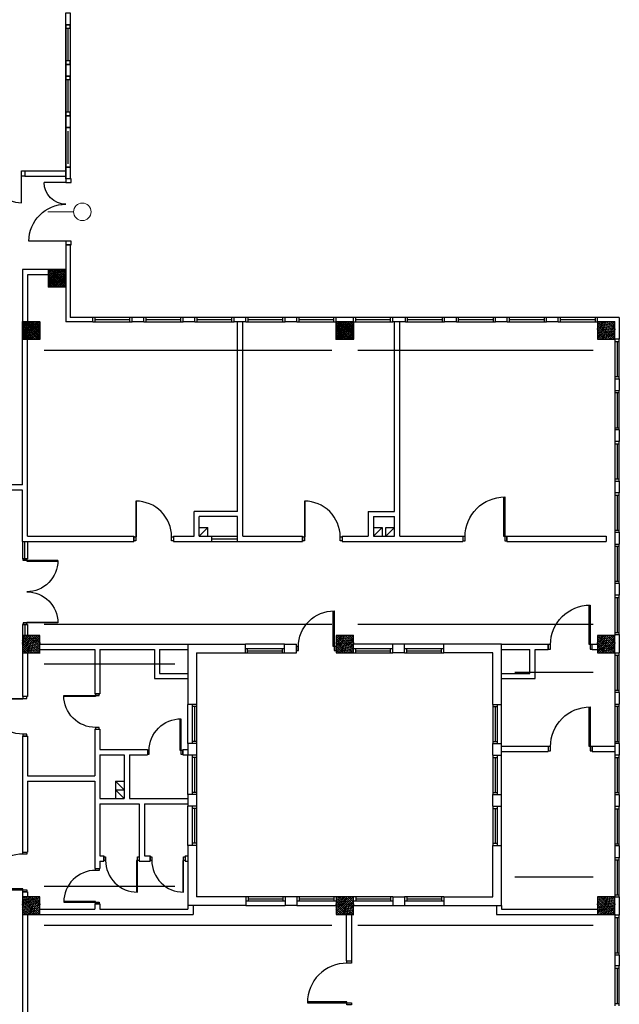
# Model space of a CAD drawing. Header units: millimetres. Extents: x 44889 to 52866, y -11417 to -4315.
# Tile 39 of 74: x 51003 to 51691, y -10069 to -8939. Entities that reach past the tile are written whole.
import ezdxf
from ezdxf.enums import TextEntityAlignment as Align

# ---------------------------------------------------------------- set-up
doc = ezdxf.new("R2010")
doc.units = ezdxf.units.MM
doc.layers.get('0').update_dxf_attribs({"color": 9})
for name, color, linetype, lineweight in [('kreskowanie', 9, 'Continuous', 18), ('opis stolarki', 251, 'Continuous', 18), ('słupy gr0.7', 9, 'Continuous', 35)]:
    doc.layers.add(name, color=color, linetype=linetype, lineweight=lineweight)
doc.layers.add('Podkład', color=9, linetype='Continuous')
doc.styles.get("Standard").update_dxf_attribs({"font": 'arial.ttf', "height": 15})

# ---------------------------------------------------------------- blocks, each defined once
blk = doc.blocks.new('słup 2')
at = {"layer": 'kreskowanie'}
h = blk.add_hatch(dxfattribs=at)
h.set_pattern_fill('ANSI36', color=256, style=0)
h.set_pattern_definition([(45, (-1340, -20), (1.683798, 6.173926), [7.9375, -1.5875, 0, -1.5875])])
h.paths.add_polyline_path([(20, -20), (20, 20), (-20, 20), (-20, -20)])
at = {"layer": 'słupy gr0.7'}
blk.add_lwpolyline([(-20, -20), (20, -20), (20, 20), (-20, 20)], close=True, dxfattribs=at)
blk = doc.blocks.new('D10')
for p, q in [((143, 6), (143, 91)), ((8, 6), (8, 56))]:
    blk.add_line(p, q)
for points in [[(0, 6), (8, 6), (8, -6), (0, -6)], [(143, 6), (151, 6), (151, -6), (143, -6)]]:
    blk.add_lwpolyline(points, close=True)
for centre, radius, start, end in [((143, 6), 85, 90, 180), ((8, 6), 50, 0, 90)]:
    blk.add_arc(centre, radius, start, end)
at = {"layer": 'opis stolarki'}
blk.add_line((75.5, -11.7), (75.5, 47.3), dxfattribs=at)
blk.add_circle((75.5, -31.7), 20, dxfattribs=at)
blk.add_attdef('D10', text='', height=20, dxfattribs=at).set_placement((75.5, -31.7), align=Align.MIDDLE)
blk = doc.blocks.new('d160')
at = {"layer": 'Podkład'}
for p, q in [((4.2, 80), (4.2, -4.2)), ((5.9, 4.2), (5.9, 80)), ((154.1, 4.2), (154.1, 80)), ((155.8, 80), (155.8, -4.2)), ((0, -4.2), (0, 4.2)), ((0, 4.2), (5.9, 4.2)), ((160, 4.2), (154.1, 4.2)), ((160, -4.2), (160, 4.2)), ((4.2, -4.2), (0, -4.2)), ((155.8, -4.2), (160, -4.2))]:
    blk.add_line(p, q, dxfattribs=at)
for centre, start, end in [((4.2, 4.2), 0, 90), ((155.8, 4.2), 89.9848, 180.0152)]:
    blk.add_arc(centre, 75.8, start, end, dxfattribs=at)

msp = doc.modelspace()

# ---------------------------------------------------------------- hatches: boundary and pattern name
at = {"layer": 'Podkład'}
h = msp.add_hatch(dxfattribs=at)
h.set_pattern_fill('ANSI36', color=256, scale=0.5, style=0)
h.set_pattern_definition([(45, (50216.0696, -9246.1265), (0.841899, 3.086963), [3.96875, -0.79375, 0, -0.79375])])
h.paths.add_polyline_path([(51056.01, -9246.13), (51056.01, -9226.13), (51036.01, -9226.13), (51036.01, -9246.13)])
h = msp.add_hatch(dxfattribs=at)
h.set_pattern_fill('ANSI36', color=256, scale=0.5, style=0)
h.set_pattern_definition([(45, (50186.0807, -9306.1265), (0.841899, 3.086963), [3.96875, -0.79375, 0, -0.79375])])
h.paths.add_polyline_path([(51026.02, -9306.13), (51026.02, -9286.13), (51006.02, -9286.13), (51006.02, -9306.13)])
h = msp.add_hatch(dxfattribs=at)
h.set_pattern_fill('ANSI36', color=256, scale=0.5, style=0)
h.set_pattern_definition([(45, (50546.0807, -9306.1265), (0.841899, 3.086963), [3.96875, -0.79375, 0, -0.79375])])
h.paths.add_polyline_path([(51386.02, -9306.13), (51386.02, -9286.13), (51366.02, -9286.13), (51366.02, -9306.13)])
h = msp.add_hatch(dxfattribs=at)
h.set_pattern_fill('ANSI36', color=256, scale=0.5, style=0)
h.set_pattern_definition([(45, (50846.0807, -9306.1265), (0.841899, 3.086963), [3.96875, -0.79375, 0, -0.79375])])
h.paths.add_polyline_path([(51686.02, -9306.13), (51686.02, -9286.13), (51666.02, -9286.13), (51666.02, -9306.13)])
h = msp.add_hatch(dxfattribs=at)
h.set_pattern_fill('ANSI36', color=256, scale=0.5, style=0)
h.set_pattern_definition([(45, (50186.0807, -9666.1265), (0.841899, 3.086963), [3.96875, -0.79375, 0, -0.79375])])
h.paths.add_polyline_path([(51026.02, -9666.13), (51026.02, -9646.13), (51006.02, -9646.13), (51006.02, -9666.13)])
h = msp.add_hatch(dxfattribs=at)
h.set_pattern_fill('ANSI36', color=256, scale=0.5, style=0)
h.set_pattern_definition([(45, (50546.0807, -9666.1265), (0.841899, 3.086963), [3.96875, -0.79375, 0, -0.79375])])
h.paths.add_polyline_path([(51386.02, -9666.13), (51386.02, -9646.13), (51366.02, -9646.13), (51366.02, -9666.13)])
h = msp.add_hatch(dxfattribs=at)
h.set_pattern_fill('ANSI36', color=256, scale=0.5, style=0)
h.set_pattern_definition([(45, (50846.0807, -9666.1265), (0.841899, 3.086963), [3.96875, -0.79375, 0, -0.79375])])
h.paths.add_polyline_path([(51686.02, -9666.13), (51686.02, -9646.13), (51666.02, -9646.13), (51666.02, -9666.13)])
h = msp.add_hatch(dxfattribs=at)
h.set_pattern_fill('ANSI36', color=256, scale=0.5, style=0)
h.set_pattern_definition([(45, (50186.0807, -9966.1265), (0.841899, 3.086963), [3.96875, -0.79375, 0, -0.79375])])
h.paths.add_polyline_path([(51026.02, -9966.13), (51026.02, -9946.13), (51006.02, -9946.13), (51006.02, -9966.13)])
h = msp.add_hatch(dxfattribs=at)
h.set_pattern_fill('ANSI36', color=256, scale=0.5, style=0)
h.set_pattern_definition([(45, (50546.0807, -9966.1265), (0.841899, 3.086963), [3.96875, -0.79375, 0, -0.79375])])
h.paths.add_polyline_path([(51386.02, -9966.13), (51386.02, -9946.13), (51366.02, -9946.13), (51366.02, -9966.13)])
h = msp.add_hatch(dxfattribs=at)
h.set_pattern_fill('ANSI36', color=256, scale=0.5, style=0)
h.set_pattern_definition([(45, (50846.0807, -9966.1265), (0.841899, 3.086963), [3.96875, -0.79375, 0, -0.79375])])
h.paths.add_polyline_path([(51686.02, -9966.13), (51686.02, -9946.13), (51666.02, -9946.13), (51666.02, -9966.13)])

# ---------------------------------------------------------------- linework, layer by layer
at = {"layer": 'Podkład', "ltscale": 0.5}
for p, q in [((51056.01, -8945.72), (51056.01, -9122.13)), ((51061.01, -8945.72), (51061.01, -9122.13)), ((51056.01, -9197.63), (51056.01, -9226.13)), ((51061.01, -9197.63), (51061.01, -9281.13)), ((51056.01, -9246.13), (51056.01, -9286.13)), ((51087.02, -9286.13), (51056.01, -9286.13)), ((51087.02, -9281.13), (51061.01, -9281.13)), ((51087.02, -9286.13), (51087.02, -9281.13)), ((51132.02, -9286.13), (51132.02, -9281.13)), ((51145.52, -9281.13), (51132.02, -9281.13)), ((51145.52, -9286.13), (51132.02, -9286.13)), ((51145.52, -9286.13), (51145.52, -9281.13)), ((51190.52, -9286.13), (51190.52, -9281.13)), ((51204.02, -9281.13), (51190.52, -9281.13)), ((51204.02, -9286.13), (51190.52, -9286.13)), ((51204.02, -9286.13), (51204.02, -9281.13)), ((51262.52, -9281.13), (51249.02, -9281.13)), ((51249.02, -9286.13), (51249.02, -9281.13)), ((51262.52, -9286.13), (51249.02, -9286.13)), ((51253.02, -9503.63), (51253.02, -9286.13)), ((51259.02, -9532.13), (51259.02, -9286.13)), ((51262.52, -9286.13), (51262.52, -9281.13)), ((51307.52, -9286.13), (51307.52, -9281.13)), ((51321.02, -9281.13), (51307.52, -9281.13)), ((51321.02, -9286.13), (51307.52, -9286.13)), ((51321.02, -9286.13), (51321.02, -9281.13)), ((51386.02, -9281.13), (51366.02, -9281.13)), ((51366.02, -9286.13), (51366.02, -9281.13)), ((51386.02, -9286.13), (51386.02, -9281.13)), ((51431.02, -9286.13), (51431.02, -9281.13)), ((51445.52, -9281.13), (51431.02, -9281.13)), ((51445.52, -9286.13), (51431.02, -9286.13)), ((51433.02, -9503.63), (51433.02, -9286.13)), ((51439.02, -9532.13), (51439.02, -9286.13)), ((51445.52, -9286.13), (51445.52, -9281.13)), ((51490.52, -9286.13), (51490.52, -9281.13)), ((51504.02, -9281.13), (51490.52, -9281.13)), ((51504.02, -9286.13), (51490.52, -9286.13)), ((51504.02, -9286.13), (51504.02, -9281.13)), ((51549.02, -9286.13), (51549.02, -9281.13)), ((51562.52, -9281.13), (51549.02, -9281.13)), ((51562.52, -9286.13), (51549.02, -9286.13)), ((51562.52, -9286.13), (51562.52, -9281.13)), ((51607.52, -9286.13), (51607.52, -9281.13)), ((51621.02, -9281.13), (51607.52, -9281.13)), ((51621.02, -9286.13), (51607.52, -9286.13)), ((51621.02, -9286.13), (51621.02, -9281.13)), ((51691.02, -9281.13), (51666.02, -9281.13)), ((51666.02, -9286.13), (51666.02, -9281.13)), ((51691.02, -9281.13), (51691.02, -9306.13)), ((51006.02, -9473.13), (51006.02, -9306.13)), ((51012.02, -9532.13), (51012.02, -9306.13)), ((51691.02, -9306.13), (51686.02, -9306.13)), ((51031.02, -9318.63), (51361.02, -9318.63)), ((51391.02, -9318.63), (51661.02, -9318.63)), ((51686.02, -9351.38), (51686.02, -9364.88)), ((51686.02, -9351.38), (51691.02, -9351.38)), ((51691.02, -9351.38), (51691.02, -9364.88)), ((51686.02, -9364.88), (51691.02, -9364.88)), ((51691.02, -9410.13), (51686.02, -9410.13)), ((51686.02, -9410.13), (51686.02, -9423.63)), ((51691.02, -9410.13), (51691.02, -9423.63)), ((51691.02, -9423.63), (51686.02, -9423.63)), ((51686.02, -9468.88), (51691.02, -9468.88)), ((51686.02, -9468.88), (51686.02, -9482.38)), ((51691.02, -9468.88), (51691.02, -9482.38)), ((51006.02, -9473.13), (50973.77, -9473.13)), ((51006.02, -9479.13), (50973.77, -9479.13)), ((51006.02, -9538.13), (51006.02, -9479.13)), ((51691.02, -9482.38), (51686.02, -9482.38)), ((51253.02, -9503.63), (51203.02, -9503.63)), ((51203.02, -9532.13), (51203.02, -9503.63)), ((51253.02, -9509.63), (51209.02, -9509.63)), ((51209.02, -9532.13), (51209.02, -9509.63)), ((51253.02, -9538.13), (51253.02, -9509.63)), ((51403.02, -9503.63), (51403.02, -9532.13)), ((51403.02, -9503.63), (51433.02, -9503.63)), ((51409.02, -9509.63), (51433.02, -9509.63)), ((51409.02, -9509.63), (51409.02, -9532.13)), ((51433.02, -9532.13), (51433.02, -9509.63)), ((51209.02, -9522.13), (51219.02, -9522.13)), ((51209.02, -9532.13), (51219.02, -9522.13)), ((51219.02, -9532.13), (51219.02, -9522.13)), ((51409.02, -9522.13), (51419.02, -9522.13)), ((51419.02, -9522.13), (51419.02, -9532.13)), ((51423.02, -9532.13), (51423.02, -9522.13)), ((51423.02, -9522.13), (51433.02, -9522.13)), ((51012.02, -9532.13), (51134.02, -9532.13)), ((51134.02, -9532.13), (51134.02, -9538.13)), ((51179.52, -9532.13), (51179.52, -9538.13)), ((51179.52, -9532.13), (51203.02, -9532.13)), ((51209.02, -9532.13), (51223.02, -9532.13)), ((51223.02, -9532.13), (51223.02, -9538.13)), ((51259.02, -9532.13), (51327.52, -9532.13)), ((51327.52, -9532.13), (51327.52, -9538.13)), ((51373.02, -9532.13), (51373.02, -9538.13)), ((51373.02, -9532.13), (51403.02, -9532.13)), ((51409.02, -9532.13), (51433.02, -9532.13)), ((51439.02, -9532.13), (51511.52, -9532.13)), ((51511.52, -9532.13), (51511.52, -9538.13)), ((51562.02, -9532.13), (51562.02, -9538.13)), ((51562.02, -9532.13), (51676.02, -9532.13)), ((51676.02, -9532.13), (51676.02, -9538.13)), ((51686.02, -9527.63), (51691.02, -9527.63)), ((51686.02, -9527.63), (51686.02, -9541.13)), ((51691.02, -9527.63), (51691.02, -9541.13)), ((51006.02, -9538.13), (51134.02, -9538.13)), ((51179.52, -9538.13), (51223.02, -9538.13)), ((51253.02, -9538.13), (51327.52, -9538.13)), ((51373.02, -9538.13), (51511.52, -9538.13)), ((51562.02, -9538.13), (51676.02, -9538.13)), ((51686.02, -9541.13), (51691.02, -9541.13)), ((51691.02, -9586.38), (51686.02, -9586.38)), ((51686.02, -9586.38), (51686.02, -9599.88)), ((51691.02, -9586.38), (51691.02, -9599.88)), ((51691.02, -9599.88), (51686.02, -9599.88)), ((51361.02, -9633.63), (51031.02, -9633.63)), ((51661.02, -9633.63), (51391.02, -9633.63)), ((51686.02, -9645.13), (51691.02, -9645.13)), ((51686.02, -9645.13), (51686.02, -9646.13)), ((51691.02, -9645.13), (51691.02, -9666.13)), ((51026.02, -9656.13), (51196.02, -9656.13)), ((51196.02, -9656.13), (51196.02, -9725.13)), ((51196.02, -9656.13), (51262.02, -9656.13)), ((51262.02, -9666.13), (51262.02, -9656.13)), ((51307.02, -9666.13), (51307.02, -9656.13)), ((51307.02, -9656.13), (51320.52, -9656.13)), ((51320.52, -9666.13), (51320.52, -9656.13)), ((51431.02, -9666.13), (51431.02, -9656.13)), ((51444.52, -9656.13), (51431.02, -9656.13)), ((51444.52, -9666.13), (51444.52, -9656.13)), ((51556.02, -9656.13), (51489.52, -9656.13)), ((51489.52, -9666.13), (51489.52, -9656.13)), ((51556.02, -9656.13), (51609.52, -9656.13)), ((51556.02, -9725.13), (51556.02, -9656.13)), ((51609.52, -9662.13), (51609.52, -9656.13)), ((51660.02, -9662.13), (51660.02, -9656.13)), ((51660.02, -9656.13), (51666.02, -9656.13)), ((51006.02, -9666.13), (51006.02, -9716.13)), ((51012.02, -9666.13), (51012.02, -9716.13)), ((51026.02, -9662.13), (51089.02, -9662.13)), ((51089.02, -9662.13), (51089.02, -9713.13)), ((51095.02, -9662.13), (51095.02, -9713.13)), ((51095.02, -9662.13), (51157.52, -9662.13)), ((51157.52, -9662.13), (51157.52, -9695.63)), ((51163.52, -9662.13), (51163.52, -9689.63)), ((51163.52, -9662.13), (51196.02, -9662.13)), ((51206.02, -9666.13), (51206.02, -9725.13)), ((51206.02, -9666.13), (51262.02, -9666.13)), ((51307.02, -9666.13), (51320.52, -9666.13)), ((51444.52, -9666.13), (51431.02, -9666.13)), ((51546.02, -9666.13), (51489.52, -9666.13)), ((51546.02, -9725.13), (51546.02, -9666.13)), ((51556.02, -9662.13), (51588.52, -9662.13)), ((51588.52, -9689.63), (51588.52, -9662.13)), ((51594.52, -9695.63), (51594.52, -9662.13)), ((51594.52, -9662.13), (51609.52, -9662.13)), ((51660.02, -9662.13), (51666.02, -9662.13)), ((51686.02, -9666.13), (51691.02, -9666.13)), ((51031.02, -9678.63), (51181.02, -9678.63)), ((51163.52, -9689.63), (51196.02, -9689.63)), ((51556.02, -9689.63), (51588.52, -9689.63)), ((51661.02, -9688.63), (51571.02, -9688.63)), ((51157.52, -9695.63), (51196.02, -9695.63)), ((51556.02, -9695.63), (51594.52, -9695.63)), ((51012.02, -9716.13), (51006.02, -9716.13)), ((51089.02, -9713.13), (51095.02, -9713.13)), ((51686.02, -9711.38), (51686.02, -9724.88)), ((51691.02, -9711.38), (51686.02, -9711.38)), ((51691.02, -9711.38), (51691.02, -9724.88)), ((51206.02, -9725.13), (51196.02, -9725.13)), ((51546.02, -9725.13), (51556.02, -9725.13)), ((51686.02, -9724.88), (51691.02, -9724.88)), ((51012.02, -9761.63), (51006.02, -9761.63)), ((51006.02, -9761.63), (51006.02, -9894.63)), ((51012.02, -9761.63), (51012.02, -9807.13)), ((51089.02, -9753.63), (51095.02, -9753.63)), ((51089.02, -9753.63), (51089.02, -9807.13)), ((51095.02, -9753.63), (51095.02, -9777.13)), ((51206.02, -9770.13), (51196.02, -9770.13)), ((51196.02, -9770.13), (51196.02, -9783.63)), ((51206.02, -9770.13), (51206.02, -9783.63)), ((51546.02, -9770.13), (51556.02, -9770.13)), ((51546.02, -9783.63), (51546.02, -9770.13)), ((51556.02, -9783.63), (51556.02, -9770.13)), ((51556.02, -9773.13), (51609.52, -9773.13)), ((51609.52, -9773.13), (51609.52, -9779.13)), ((51660.02, -9773.13), (51660.02, -9779.13)), ((51660.02, -9773.13), (51686.02, -9773.13)), ((51691.02, -9770.13), (51686.02, -9770.13)), ((51686.02, -9770.13), (51686.02, -9783.63)), ((51691.02, -9770.13), (51691.02, -9783.63)), ((51095.02, -9777.13), (51149.52, -9777.13)), ((51095.02, -9783.13), (51123.02, -9783.13)), ((51095.02, -9783.13), (51095.02, -9833.13)), ((51123.02, -9783.13), (51123.02, -9833.13)), ((51129.02, -9783.13), (51129.02, -9833.13)), ((51129.02, -9783.13), (51149.52, -9783.13)), ((51149.52, -9777.13), (51149.52, -9783.13)), ((51190.02, -9777.13), (51190.02, -9783.13)), ((51190.02, -9777.13), (51196.02, -9777.13)), ((51190.02, -9783.13), (51196.02, -9783.13)), ((51206.02, -9783.63), (51196.02, -9783.63)), ((51546.02, -9783.63), (51556.02, -9783.63)), ((51556.02, -9779.13), (51609.52, -9779.13)), ((51660.02, -9779.13), (51686.02, -9779.13)), ((51691.02, -9783.63), (51686.02, -9783.63)), ((51012.02, -9807.13), (51089.02, -9807.13)), ((51012.02, -9813.13), (51089.02, -9813.13)), ((51012.02, -9813.13), (51012.02, -9894.63)), ((51089.02, -9813.13), (51089.02, -9913.63)), ((51206.02, -9828.63), (51196.02, -9828.63)), ((51196.02, -9828.63), (51196.02, -9842.13)), ((51206.02, -9828.63), (51206.02, -9842.13)), ((51546.02, -9828.63), (51556.02, -9828.63)), ((51546.02, -9842.13), (51546.02, -9828.63)), ((51556.02, -9842.13), (51556.02, -9828.63)), ((51691.02, -9828.88), (51686.02, -9828.88)), ((51686.02, -9828.88), (51686.02, -9842.38)), ((51691.02, -9828.88), (51691.02, -9842.38)), ((51095.02, -9833.13), (51123.02, -9833.13)), ((51095.02, -9839.13), (51140.02, -9839.13)), ((51095.02, -9839.13), (51095.02, -9899.13)), ((51129.02, -9833.13), (51196.02, -9833.13)), ((51140.02, -9839.13), (51140.02, -9905.13)), ((51146.02, -9839.13), (51146.02, -9899.13)), ((51146.02, -9839.13), (51196.02, -9839.13)), ((51206.02, -9842.13), (51196.02, -9842.13)), ((51546.02, -9842.13), (51556.02, -9842.13)), ((51691.02, -9842.38), (51686.02, -9842.38)), ((51206.02, -9887.13), (51196.02, -9887.13)), ((51196.02, -9887.13), (51196.02, -9956.13)), ((51206.02, -9887.13), (51206.02, -9946.13)), ((51546.02, -9946.13), (51546.02, -9887.13)), ((51546.02, -9887.13), (51556.02, -9887.13)), ((51556.02, -9956.13), (51556.02, -9887.13)), ((51006.02, -9894.63), (51012.02, -9894.63)), ((51691.02, -9887.63), (51686.02, -9887.63)), ((51686.02, -9887.63), (51686.02, -9901.13)), ((51691.02, -9887.63), (51691.02, -9901.13)), ((51095.02, -9899.13), (51099.52, -9899.13)), ((51095.02, -9905.13), (51099.52, -9905.13)), ((51095.02, -9905.13), (51095.02, -9913.63)), ((51099.52, -9899.13), (51099.52, -9905.13)), ((51140.02, -9905.13), (51152.52, -9905.13)), ((51146.02, -9899.13), (51152.52, -9899.13)), ((51152.52, -9899.13), (51152.52, -9905.13)), ((51193.02, -9899.13), (51193.02, -9905.13)), ((51193.02, -9899.13), (51196.02, -9899.13)), ((51193.02, -9905.13), (51196.02, -9905.13)), ((51691.02, -9901.13), (51686.02, -9901.13)), ((51089.02, -9913.63), (51095.02, -9913.63)), ((51661.02, -9923.63), (51571.02, -9923.63)), ((51006.02, -9940.13), (51012.02, -9940.13)), ((51006.02, -9940.13), (51006.02, -9946.13)), ((51012.02, -9940.13), (51012.02, -9946.13)), ((51031.02, -9933.63), (51181.02, -9933.63)), ((51089.02, -9954.13), (51095.02, -9954.13)), ((51089.02, -9954.13), (51089.02, -9960.13)), ((51095.02, -9954.13), (51095.02, -9960.13)), ((51262.52, -9946.13), (51206.02, -9946.13)), ((51262.52, -9946.13), (51262.52, -9956.13)), ((51321.02, -9946.13), (51307.52, -9946.13)), ((51307.52, -9946.13), (51307.52, -9956.13)), ((51321.02, -9946.13), (51321.02, -9956.13)), ((51431.02, -9946.13), (51444.52, -9946.13)), ((51431.02, -9946.13), (51431.02, -9956.13)), ((51444.52, -9946.13), (51444.52, -9956.13)), ((51489.52, -9946.13), (51489.52, -9956.13)), ((51489.52, -9946.13), (51546.02, -9946.13)), ((51686.02, -9946.13), (51691.02, -9946.13)), ((51691.02, -9946.13), (51691.02, -9967.13)), ((51006.02, -9966.13), (51006.02, -10146.04)), ((51012.02, -9966.13), (51012.02, -10117.13)), ((51026.02, -9960.13), (51089.02, -9960.13)), ((51026.02, -9966.13), (51202.02, -9966.13)), ((51095.02, -9960.13), (51196.02, -9960.13)), ((51196.02, -9956.13), (51196.02, -9960.13)), ((51262.52, -9956.13), (51196.02, -9956.13)), ((51202.02, -9956.13), (51202.02, -9966.13)), ((51321.02, -9956.13), (51307.52, -9956.13)), ((51378.02, -10019.63), (51378.02, -9966.13)), ((51384.02, -10019.63), (51384.02, -9966.13)), ((51431.02, -9956.13), (51444.52, -9956.13)), ((51489.52, -9956.13), (51556.02, -9956.13)), ((51550.02, -9956.13), (51550.02, -9966.13)), ((51550.02, -9966.13), (51666.02, -9966.13)), ((51556.02, -9956.13), (51556.02, -9960.13)), ((51556.02, -9960.13), (51666.02, -9960.13)), ((51686.02, -9966.13), (51686.02, -9967.13)), ((51031.02, -9978.63), (51361.02, -9978.63)), ((51391.02, -9978.63), (51661.02, -9978.63)), ((51378.02, -10019.63), (51384.02, -10019.63)), ((51686.02, -10012.88), (51686.02, -10025.38)), ((51691.02, -10012.88), (51691.02, -10025.38))]:
    msp.add_line(p, q, dxfattribs=at)
at = {"layer": 'Podkład'}
for p, q in [((51058.52, -8986.63), (51058.52, -8949.13)), ((51058.52, -9045.63), (51058.52, -9008.13)), ((51058.52, -9104.63), (51058.52, -9067.13)), ((51004.95, -9149.55), (51004.95, -9115.8)), ((51008.95, -9112.8), (51008.95, -9118.8)), ((51008.95, -9112.8), (51056.02, -9112.8)), ((51008.95, -9118.8), (51056.02, -9118.8)), ((51061.52, -9197.63), (51056.01, -9197.63)), ((51055.52, -9226.13), (51006.02, -9226.13)), ((51006.02, -9226.13), (51006.02, -9286.13)), ((51036.02, -9232.13), (51012.02, -9232.13)), ((51012.02, -9232.13), (51012.02, -9286.13)), ((51132.02, -9281.13), (51087.02, -9281.13)), ((51087.02, -9286.13), (51132.02, -9286.13)), ((51089.52, -9286.13), (51089.52, -9281.13)), ((51089.52, -9283.63), (51129.52, -9283.63)), ((51129.52, -9286.13), (51129.52, -9281.13)), ((51190.52, -9281.13), (51145.52, -9281.13)), ((51145.52, -9286.13), (51190.52, -9286.13)), ((51148.02, -9286.13), (51148.02, -9281.13)), ((51148.02, -9283.63), (51188.02, -9283.63)), ((51188.02, -9286.13), (51188.02, -9281.13)), ((51249.02, -9281.13), (51204.02, -9281.13)), ((51204.02, -9286.13), (51249.02, -9286.13)), ((51206.52, -9286.13), (51206.52, -9281.13)), ((51206.52, -9283.63), (51246.52, -9283.63)), ((51246.52, -9286.13), (51246.52, -9281.13)), ((51307.52, -9281.13), (51262.52, -9281.13)), ((51262.52, -9286.13), (51307.52, -9286.13)), ((51265.02, -9286.13), (51265.02, -9281.13)), ((51265.02, -9283.63), (51305.02, -9283.63)), ((51305.02, -9286.13), (51305.02, -9281.13)), ((51366.02, -9281.13), (51321.02, -9281.13)), ((51321.02, -9286.13), (51366.02, -9286.13)), ((51323.52, -9286.13), (51323.52, -9281.13)), ((51323.52, -9283.63), (51363.52, -9283.63)), ((51363.52, -9286.13), (51363.52, -9281.13)), ((51431.02, -9281.13), (51386.02, -9281.13)), ((51386.02, -9286.13), (51431.02, -9286.13)), ((51388.52, -9286.13), (51388.52, -9281.13)), ((51388.52, -9283.63), (51428.52, -9283.63)), ((51428.52, -9286.13), (51428.52, -9281.13)), ((51490.52, -9281.13), (51445.52, -9281.13)), ((51445.52, -9286.13), (51490.52, -9286.13)), ((51448.02, -9286.13), (51448.02, -9281.13)), ((51448.02, -9283.63), (51488.02, -9283.63)), ((51488.02, -9286.13), (51488.02, -9281.13)), ((51549.02, -9281.13), (51504.02, -9281.13)), ((51504.02, -9286.13), (51549.02, -9286.13)), ((51506.52, -9286.13), (51506.52, -9281.13)), ((51506.52, -9283.63), (51546.52, -9283.63)), ((51546.52, -9286.13), (51546.52, -9281.13)), ((51607.52, -9281.13), (51562.52, -9281.13)), ((51562.52, -9286.13), (51607.52, -9286.13)), ((51565.02, -9286.13), (51565.02, -9281.13)), ((51565.02, -9283.63), (51605.02, -9283.63)), ((51605.02, -9286.13), (51605.02, -9281.13)), ((51666.02, -9281.13), (51621.02, -9281.13)), ((51621.02, -9286.13), (51666.02, -9286.13)), ((51623.52, -9286.13), (51623.52, -9281.13)), ((51623.52, -9283.63), (51663.52, -9283.63)), ((51663.52, -9286.13), (51663.52, -9281.13)), ((51686.02, -9306.13), (51686.02, -9351.38)), ((51686.02, -9308.63), (51691.02, -9308.63)), ((51688.52, -9308.63), (51688.52, -9348.88)), ((51691.02, -9351.38), (51691.02, -9306.13)), ((51686.02, -9348.88), (51691.02, -9348.88)), ((51686.02, -9364.88), (51686.02, -9410.13)), ((51686.02, -9367.38), (51691.02, -9367.38)), ((51688.52, -9367.38), (51688.52, -9407.63)), ((51691.02, -9410.13), (51691.02, -9364.88)), ((51686.02, -9407.63), (51691.02, -9407.63)), ((51686.02, -9423.63), (51686.02, -9468.88)), ((51691.02, -9468.88), (51691.02, -9423.63)), ((51686.02, -9426.13), (51691.02, -9426.13)), ((51688.52, -9426.13), (51688.52, -9466.38)), ((51686.02, -9466.38), (51691.02, -9466.38)), ((51686.02, -9482.38), (51686.02, -9527.63)), ((51686.02, -9484.88), (51691.02, -9484.88)), ((51688.52, -9484.88), (51688.52, -9525.13)), ((51691.02, -9527.63), (51691.02, -9482.38)), ((51409.02, -9532.13), (51419.02, -9522.13)), ((51423.02, -9532.13), (51433.02, -9522.13)), ((51686.02, -9525.13), (51691.02, -9525.13)), ((51223.02, -9532.13), (51253.02, -9532.13)), ((51223.02, -9535.13), (51253.02, -9535.13)), ((51006.02, -9538.13), (51006.02, -9558.13)), ((51009.02, -9558.13), (51009.02, -9538.13)), ((51012.02, -9538.13), (51012.02, -9558.13)), ((51223.02, -9538.13), (51253.02, -9538.13)), ((51686.02, -9541.13), (51686.02, -9586.38)), ((51686.02, -9543.63), (51691.02, -9543.63)), ((51688.52, -9543.63), (51688.52, -9583.88)), ((51691.02, -9586.38), (51691.02, -9541.13)), ((51012.02, -9558.13), (51006.02, -9558.13)), ((51686.02, -9583.88), (51691.02, -9583.88)), ((51686.02, -9599.88), (51686.02, -9645.13)), ((51686.02, -9602.38), (51691.02, -9602.38)), ((51688.52, -9602.38), (51688.52, -9642.63)), ((51691.02, -9645.13), (51691.02, -9599.88)), ((51012.02, -9633.63), (51006.02, -9633.63)), ((51006.02, -9633.63), (51006.02, -9646.13)), ((51009.02, -9633.63), (51009.02, -9646.13)), ((51012.02, -9633.63), (51012.02, -9646.13)), ((51686.02, -9642.63), (51691.02, -9642.63)), ((51307.02, -9656.13), (51262.02, -9656.13)), ((51262.02, -9661.13), (51307.02, -9661.13)), ((51264.52, -9666.13), (51264.52, -9661.13)), ((51304.52, -9666.13), (51304.52, -9661.13)), ((51431.02, -9656.13), (51386.02, -9656.13)), ((51386.02, -9661.13), (51431.02, -9661.13)), ((51388.52, -9666.13), (51388.52, -9661.13)), ((51428.52, -9666.13), (51428.52, -9661.13)), ((51489.52, -9656.13), (51444.52, -9656.13)), ((51444.52, -9661.13), (51489.52, -9661.13)), ((51447.02, -9666.13), (51447.02, -9661.13)), ((51487.02, -9666.13), (51487.02, -9661.13)), ((51262.02, -9666.13), (51307.02, -9666.13)), ((51264.52, -9663.63), (51304.52, -9663.63)), ((51386.02, -9666.13), (51431.02, -9666.13)), ((51388.52, -9663.63), (51428.52, -9663.63)), ((51444.52, -9666.13), (51489.52, -9666.13)), ((51447.02, -9663.63), (51487.02, -9663.63)), ((51686.02, -9666.13), (51686.02, -9711.38)), ((51686.02, -9668.63), (51691.02, -9668.63)), ((51688.52, -9668.63), (51688.52, -9708.88)), ((51691.02, -9711.38), (51691.02, -9666.13)), ((51686.02, -9708.88), (51691.02, -9708.88)), ((51196.02, -9770.13), (51196.02, -9725.13)), ((51201.02, -9725.13), (51201.02, -9770.13)), ((51206.02, -9727.63), (51201.02, -9727.63)), ((51203.52, -9727.63), (51203.52, -9767.63)), ((51206.02, -9725.13), (51206.02, -9770.13)), ((51546.02, -9725.13), (51546.02, -9770.13)), ((51546.02, -9727.63), (51551.02, -9727.63)), ((51548.52, -9727.63), (51548.52, -9767.63)), ((51551.02, -9725.13), (51551.02, -9770.13)), ((51556.02, -9770.13), (51556.02, -9725.13)), ((51686.02, -9724.88), (51686.02, -9770.13)), ((51686.02, -9727.38), (51691.02, -9727.38)), ((51688.52, -9727.38), (51688.52, -9767.63)), ((51691.02, -9770.13), (51691.02, -9724.88)), ((51206.02, -9767.63), (51201.02, -9767.63)), ((51546.02, -9767.63), (51551.02, -9767.63)), ((51686.02, -9767.63), (51691.02, -9767.63)), ((51196.02, -9828.63), (51196.02, -9783.63)), ((51201.02, -9783.63), (51201.02, -9828.63)), ((51206.02, -9783.63), (51206.02, -9828.63)), ((51546.02, -9783.63), (51546.02, -9828.63)), ((51551.02, -9783.63), (51551.02, -9828.63)), ((51556.02, -9828.63), (51556.02, -9783.63)), ((51686.02, -9783.63), (51686.02, -9828.88)), ((51691.02, -9828.88), (51691.02, -9783.63)), ((51206.02, -9786.13), (51201.02, -9786.13)), ((51203.52, -9786.13), (51203.52, -9826.13)), ((51546.02, -9786.13), (51551.02, -9786.13)), ((51548.52, -9786.13), (51548.52, -9826.13)), ((51686.02, -9786.13), (51691.02, -9786.13)), ((51688.52, -9786.13), (51688.52, -9826.38)), ((51113.02, -9813.13), (51113.02, -9833.13)), ((51113.02, -9813.13), (51123.02, -9813.13)), ((51113.02, -9813.13), (51123.02, -9823.13)), ((51113.02, -9823.13), (51123.02, -9823.13)), ((51113.02, -9823.13), (51123.02, -9833.13)), ((51206.02, -9826.13), (51201.02, -9826.13)), ((51546.02, -9826.13), (51551.02, -9826.13)), ((51686.02, -9826.38), (51691.02, -9826.38)), ((51196.02, -9887.13), (51196.02, -9842.13)), ((51201.02, -9842.13), (51201.02, -9887.13)), ((51206.02, -9842.13), (51206.02, -9887.13)), ((51546.02, -9842.13), (51546.02, -9887.13)), ((51551.02, -9842.13), (51551.02, -9887.13)), ((51556.02, -9887.13), (51556.02, -9842.13)), ((51206.02, -9844.63), (51201.02, -9844.63)), ((51203.52, -9844.63), (51203.52, -9884.63)), ((51546.02, -9844.63), (51551.02, -9844.63)), ((51548.52, -9844.63), (51548.52, -9884.63)), ((51686.02, -9842.38), (51686.02, -9887.63)), ((51686.02, -9844.88), (51691.02, -9844.88)), ((51688.52, -9844.88), (51688.52, -9885.13)), ((51691.02, -9887.63), (51691.02, -9842.38)), ((51206.02, -9884.63), (51201.02, -9884.63)), ((51546.02, -9884.63), (51551.02, -9884.63)), ((51686.02, -9885.13), (51691.02, -9885.13)), ((51686.02, -9901.13), (51686.02, -9946.13)), ((51686.02, -9903.63), (51691.02, -9903.63)), ((51688.52, -9903.63), (51688.52, -9943.63)), ((51691.02, -9946.13), (51691.02, -9901.13)), ((51686.02, -9943.63), (51691.02, -9943.63)), ((51307.52, -9946.13), (51262.52, -9946.13)), ((51307.52, -9951.13), (51262.52, -9951.13)), ((51265.02, -9946.13), (51265.02, -9951.13)), ((51305.02, -9948.63), (51265.02, -9948.63)), ((51305.02, -9946.13), (51305.02, -9951.13)), ((51366.02, -9946.13), (51321.02, -9946.13)), ((51366.02, -9951.13), (51321.02, -9951.13)), ((51323.52, -9946.13), (51323.52, -9951.13)), ((51363.52, -9948.63), (51323.52, -9948.63)), ((51363.52, -9946.13), (51363.52, -9951.13)), ((51431.02, -9946.13), (51386.02, -9946.13)), ((51431.02, -9951.13), (51386.02, -9951.13)), ((51388.52, -9946.13), (51388.52, -9951.13)), ((51428.52, -9948.63), (51388.52, -9948.63)), ((51428.52, -9946.13), (51428.52, -9951.13)), ((51489.52, -9946.13), (51444.52, -9946.13)), ((51489.52, -9951.13), (51444.52, -9951.13)), ((51447.02, -9946.13), (51447.02, -9951.13)), ((51487.02, -9948.63), (51447.02, -9948.63)), ((51487.02, -9946.13), (51487.02, -9951.13)), ((51262.52, -9956.13), (51307.52, -9956.13)), ((51321.02, -9956.13), (51366.02, -9956.13)), ((51386.02, -9956.13), (51431.02, -9956.13)), ((51444.52, -9956.13), (51489.52, -9956.13)), ((51691.02, -9967.13), (51686.02, -9967.13)), ((51686.02, -9967.13), (51686.02, -10012.88)), ((51686.02, -9969.63), (51691.02, -9969.63)), ((51688.52, -9969.63), (51688.52, -10010.38)), ((51691.02, -10012.88), (51691.02, -9967.13)), ((51686.02, -10010.38), (51691.02, -10010.38)), ((51691.02, -10012.88), (51686.02, -10012.88)), ((51691.02, -10025.38), (51686.02, -10025.38)), ((51686.02, -10025.38), (51686.02, -10071.13)), ((51686.02, -10027.88), (51691.02, -10027.88)), ((51688.52, -10027.88), (51688.52, -10068.63)), ((51691.02, -10071.13), (51691.02, -10025.38)), ((51686.02, -10068.63), (51691.02, -10068.63))]:
    msp.add_line(p, q, dxfattribs=at)
for points in [[(51056.02, -8931.63), (51061.02, -8931.63), (51061.02, -8945.13), (51056.02, -8945.13)], [(51056.02, -8945.13), (51061.02, -8945.13), (51061.02, -8990.63), (51056.02, -8990.63)], [(51056.02, -8949.13), (51061.02, -8949.13), (51061.02, -8945.13), (51056.02, -8945.13)], [(51056.02, -8990.63), (51061.02, -8990.63), (51061.02, -8986.63), (51056.02, -8986.63)], [(51056.02, -8990.63), (51061.02, -8990.63), (51061.02, -9004.13), (51056.02, -9004.13)], [(51056.02, -9004.13), (51061.02, -9004.13), (51061.02, -9049.63), (51056.02, -9049.63)], [(51056.02, -9008.13), (51061.02, -9008.13), (51061.02, -9004.13), (51056.02, -9004.13)], [(51056.02, -9049.63), (51061.02, -9049.63), (51061.02, -9045.63), (51056.02, -9045.63)], [(51056.02, -9049.63), (51061.02, -9049.63), (51061.02, -9063.13), (51056.02, -9063.13)], [(51056.02, -9063.13), (51061.02, -9063.13), (51061.02, -9108.63), (51056.02, -9108.63)], [(51004.95, -9112.8), (51008.95, -9112.8), (51008.95, -9118.8), (51004.95, -9118.8)], [(51056.02, -9108.63), (51061.02, -9108.63), (51061.02, -9122.13), (51056.02, -9122.13)], [(51036.01, -9246.13), (51056.01, -9246.13), (51056.01, -9226.13), (51036.01, -9226.13)], [(51006.02, -9306.13), (51026.02, -9306.13), (51026.02, -9286.13), (51006.02, -9286.13)], [(51366.02, -9306.13), (51386.02, -9306.13), (51386.02, -9286.13), (51366.02, -9286.13)], [(51666.02, -9306.13), (51686.02, -9306.13), (51686.02, -9286.13), (51666.02, -9286.13)], [(51006.02, -9666.13), (51026.02, -9666.13), (51026.02, -9646.13), (51006.02, -9646.13)], [(51366.02, -9666.13), (51386.02, -9666.13), (51386.02, -9646.13), (51366.02, -9646.13)], [(51666.02, -9666.13), (51686.02, -9666.13), (51686.02, -9646.13), (51666.02, -9646.13)], [(51006.02, -9966.13), (51026.02, -9966.13), (51026.02, -9946.13), (51006.02, -9946.13)], [(51366.02, -9966.13), (51386.02, -9966.13), (51386.02, -9946.13), (51366.02, -9946.13)], [(51666.02, -9966.13), (51686.02, -9966.13), (51686.02, -9946.13), (51666.02, -9946.13)]]:
    msp.add_lwpolyline(points, close=True, dxfattribs=at)
at = {"layer": 'Podkład', "ltscale": 0.5}
for points in [[(51061.01, -9122.13), (51056.02, -9122.13)], [(51061.01, -9197.63), (51056.01, -9197.63)]]:
    msp.add_lwpolyline(points, dxfattribs=at)
at = {"layer": 'Podkład'}
for points in [[(51177.24, -9532.85), (51179.52, -9532.85), (51179.52, -9537.4), (51177.24, -9537.4), (51177.24, -9532.85, 0.4142136), (51136.29, -9491.9), (51136.29, -9537.4), (51134.02, -9537.4), (51134.02, -9532.85), (51137.2, -9532.85), (51137.2, -9491.9)], [(51370.74, -9532.85), (51373.02, -9532.85), (51373.02, -9537.4), (51370.74, -9537.4), (51370.74, -9532.85, 0.4142136), (51329.79, -9491.9), (51329.79, -9537.4), (51327.52, -9537.4), (51327.52, -9532.85), (51330.7, -9532.85), (51330.7, -9491.9)], [(51514.04, -9532.6), (51511.52, -9532.6), (51511.52, -9537.65), (51514.04, -9537.65), (51514.04, -9532.6, -0.4142136), (51559.49, -9487.15), (51559.49, -9537.65), (51562.02, -9537.65), (51562.02, -9532.6), (51558.48, -9532.6), (51558.48, -9487.15)], [(51612.04, -9656.6), (51609.52, -9656.6), (51609.52, -9661.65), (51612.04, -9661.65), (51612.04, -9656.6, -0.4142136), (51657.49, -9611.15), (51657.49, -9661.65), (51660.02, -9661.65), (51660.02, -9656.6), (51656.48, -9656.6), (51656.48, -9611.15)], [(51322.79, -9658.85), (51320.52, -9658.85), (51320.52, -9663.4), (51322.79, -9663.4), (51322.79, -9658.85, -0.4142136), (51363.74, -9617.9), (51363.74, -9663.4), (51366.02, -9663.4), (51366.02, -9658.85), (51362.83, -9658.85), (51362.83, -9617.9)], [(51006.74, -9759.35), (51006.74, -9761.63), (51011.29, -9761.63), (51011.29, -9759.35), (51006.74, -9759.35, -0.4142136), (50965.79, -9718.4), (51011.29, -9718.4), (51011.29, -9716.13), (51006.74, -9716.13), (51006.74, -9719.31), (50965.79, -9719.31)], [(51089.99, -9751.6), (51089.99, -9753.63), (51094.04, -9753.63), (51094.04, -9751.6), (51089.99, -9751.6, -0.4142136), (51053.54, -9715.15), (51094.04, -9715.15), (51094.04, -9713.13), (51089.99, -9713.13), (51089.99, -9715.96), (51053.54, -9715.96)], [(51612.04, -9773.6), (51609.52, -9773.6), (51609.52, -9778.65), (51612.04, -9778.65), (51612.04, -9773.6, -0.4142136), (51657.49, -9728.15), (51657.49, -9778.65), (51660.02, -9778.65), (51660.02, -9773.6), (51656.48, -9773.6), (51656.48, -9728.15)], [(51151.54, -9778.1), (51149.52, -9778.1), (51149.52, -9782.15), (51151.54, -9782.15), (51151.54, -9778.1, -0.4142136), (51187.99, -9741.65), (51187.99, -9782.15), (51190.02, -9782.15), (51190.02, -9778.1), (51187.18, -9778.1), (51187.18, -9741.65)], [(51006.74, -9896.9), (51006.74, -9894.63), (51011.29, -9894.63), (51011.29, -9896.9), (51006.74, -9896.9, 0.4142136), (50965.79, -9937.85), (51011.29, -9937.85), (51011.29, -9940.13), (51006.74, -9940.13), (51006.74, -9936.94), (50965.79, -9936.94)], [(51101.54, -9904.15), (51099.52, -9904.15), (51099.52, -9900.1), (51101.54, -9900.1), (51101.54, -9904.15, 0.4142136), (51137.99, -9940.6), (51137.99, -9900.1), (51140.02, -9900.1), (51140.02, -9904.15), (51137.18, -9904.15), (51137.18, -9940.6)], [(51154.54, -9904.15), (51152.52, -9904.15), (51152.52, -9900.1), (51154.54, -9900.1), (51154.54, -9904.15, 0.4142136), (51190.99, -9940.6), (51190.99, -9900.1), (51193.02, -9900.1), (51193.02, -9904.15), (51190.18, -9904.15), (51190.18, -9940.6)], [(51089.99, -9915.65), (51089.99, -9913.63), (51094.04, -9913.63), (51094.04, -9915.65), (51089.99, -9915.65, 0.4142136), (51053.54, -9952.1), (51094.04, -9952.1), (51094.04, -9954.13), (51089.99, -9954.13), (51089.99, -9951.29), (51053.54, -9951.29)], [(51378.49, -10022.15), (51378.49, -10019.63), (51383.54, -10019.63), (51383.54, -10022.15), (51378.49, -10022.15, 0.4142136), (51333.04, -10067.6), (51383.54, -10067.6), (51383.54, -10070.13), (51378.49, -10070.13), (51378.49, -10066.59), (51333.04, -10066.59)]]:
    msp.add_lwpolyline(points, format="xyb", dxfattribs=at)
msp.add_arc((51004.95, -9115.8), 33.75, 180, 270, dxfattribs=at)

# ---------------------------------------------------------------- block references
for name, p, xscale, yscale, zscale, rotation in [('D10', (51059.01, -9122.13), -0.5, 0.5, 0.5, 89.99999999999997), ('d160', (51009.02, -9633.63), -0.4718750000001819, 0.4718750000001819, 0.4718750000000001, 270)]:
    msp.add_blockref(name, p, dxfattribs=dict(at, xscale=xscale, yscale=yscale, zscale=zscale, rotation=rotation))
at = {"layer": 'Podkład', "xscale": -0.5, "yscale": 0.5, "zscale": 0.5}
for p in [(51046.02, -9236.13), (51016.02, -9296.13), (51376.02, -9296.13)]:
    msp.add_blockref('słup 2', p, dxfattribs=at)

doc.saveas('drawing.dxf')
